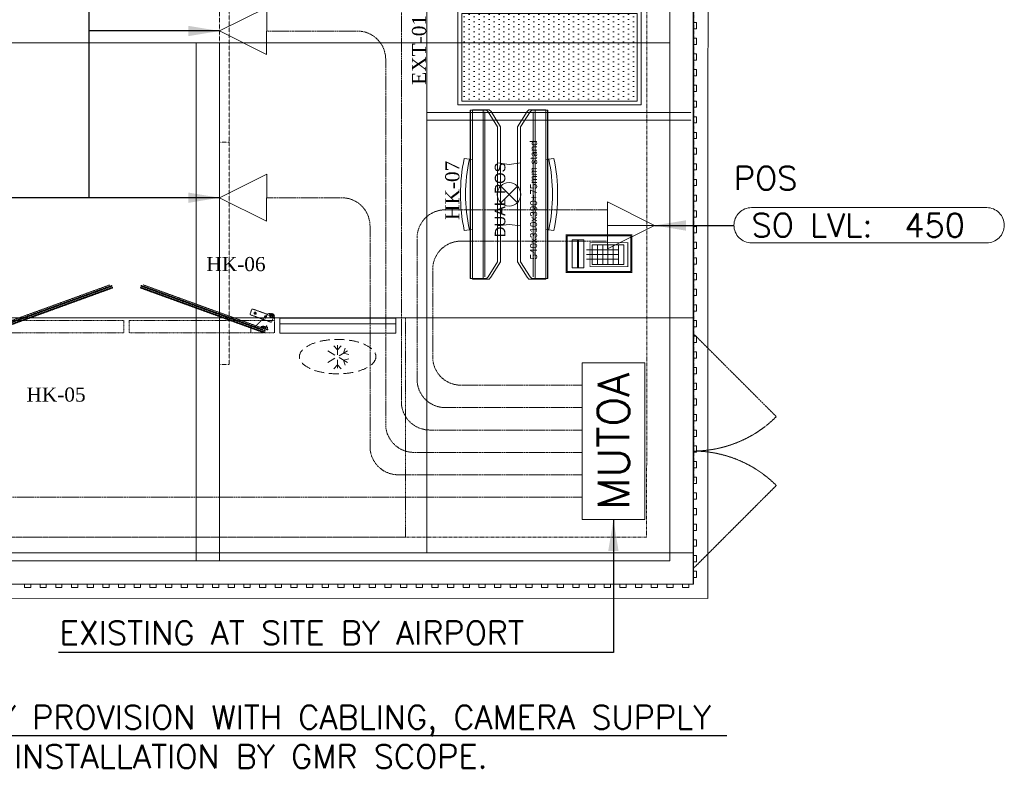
# Model space of a CAD drawing. Header units: millimetres. Extents: x -383850 to 34875, y -8774 to 6984.
# Tile 4 of 6: x 30948 to 34090, y -638 to 1801. Entities that reach past the tile are written whole.
import ezdxf
from ezdxf.enums import TextEntityAlignment as Align

# ---------------------------------------------------------------- set-up
doc = ezdxf.new("R2010")
doc.units = ezdxf.units.MM
doc.header["$MEASUREMENT"] = 0
for name, pattern in [('FP & RCP XERF$0$( Hidden )', [0.375, 0.25, -0.125]), ('FP & RCP XERF$0$DASHED2', [9.525, 6.35, -3.175]), ('FP & RCP XERF$0$HIDDEN', [0.375, 0.25, -0.125]), ('FP & RCP XERF$0$LEVEL-F-OVERALL LAYOUT$0$Dash 1_5mm', [3, 1.5, -1.5]), ('HIDDENX2', [0.75, 0.5, -0.25])]:
    doc.linetypes.add(name, pattern=pattern)
doc.layers.get('0').update_dxf_attribs({"lineweight": 5})
doc.layers.add('ELEC-SO-LVL-TAG', color=7, linetype='Continuous')
for name, color, linetype, lineweight, true_color in [('FP & RCP XERF$0$1-HATCHWALL-PROPOSED', 9, 'Continuous', 0, 0x808080), ('FP & RCP XERF$0$A-BULKHEAD', 9, 'FP & RCP XERF$0$HIDDEN', 0, 0x808080), ('FP & RCP XERF$0$A-COUNTER', 9, 'Continuous', 0, 0x808080), ('FP & RCP XERF$0$A-DB', 9, 'Continuous', 0, 0x808080), ('FP & RCP XERF$0$A-DD', 9, 'Continuous', 0, 0x808080), ('FP & RCP XERF$0$A-Digital Display', 9, 'Continuous', 0, 0x808080), ('FP & RCP XERF$0$A-EQUIPMENT', 9, 'Continuous', 0, 0x808080), ('FP & RCP XERF$0$A-EQUIPMENTSS', 9, 'Continuous', 0, 0x808080), ('FP & RCP XERF$0$A-STONE', 9, 'Continuous', 0, 0x808080), ('FP & RCP XERF$0$CKD - Kit Text', 9, 'Continuous', 0, 0x808080), ('FP & RCP XERF$0$Equipment', 9, 'Continuous', 0, 0x808080), ('FP & RCP XERF$0$EXISTING', 9, 'Continuous', 0, 0x808080), ('FP & RCP XERF$0$IQ_200_3D', 9, 'Continuous', 0, 0x808080), ('FP & RCP XERF$0$KIT EQUIPMENT', 9, 'Continuous', 0, 0x808080), ('FP & RCP XERF$0$New1-furn', 9, 'Continuous', 0, 0x808080), ('FP & RCP XERF$0$PARTITION', 9, 'Continuous', 0, 0x808080), ('M-MEP-ELIT-CABLE', 7, 'HIDDENX2', 20, 0x960000), ('M-MEP-ELIT-DEVICES', 5, 'Continuous', 20, 0x0000ff), ('M-MEP-ELIT-EQUIP', 6, 'Continuous', 20, 0xff00ff)]:
    doc.layers.add(name, color=color, linetype=linetype, lineweight=lineweight, true_color=true_color)
doc.layers.add('M-MEP-ELCT-TEXT', color=7, linetype='Continuous', lineweight=20)
doc.layers.add('M-MEP-GEN', color=7, linetype='Continuous', lineweight=20)
doc.styles.add('FP & RCP XERF$0$style12', font='BOOKOSI.TTF')
doc.styles.add('Oswald Light', font='txt')
doc.styles.add('ROMANS-100', font='romans.shx')
doc.styles.get("Standard").update_dxf_attribs({"font": 'romans.shx'})
doc.dimstyles.new('MDS-50', dxfattribs={"dimtxt": 100, "dimasz": 100, "dimexe": 50, "dimexo": 50, "dimgap": 25, "dimtad": 1, "dimdec": 0, "dimtxsty": 'Oswald Light', "dimcen": 0, "dimdle": 1.5875, "dimazin": 0, "dimtfac": 1, "dimtdec": 0, "dimtix": 1, "dimtmove": 0, "dimatfit": 0, "dimfxl": 1, "dimfrac": 2, "dimtolj": 1, "dimarcsym": 0})

# ---------------------------------------------------------------- blocks, each defined once
blk = doc.blocks.new('FP & RCP XERF$0$double pos')
at = {"layer": 'FP & RCP XERF$0$A-EQUIPMENT', "color": 0, "linetype": 'ByBlock', "lineweight": -2, "extrusion": (5.31911e-15, -0.120337, 0.992733)}
for p, q in [((426267.3, 76206.9, -65.2), (426270.4, 76181.2, -65.2)), ((426496.9, 76206.9, -65.2), (426493.7, 76181.1, -65.2)), ((426112.1, 76127.7, -3.2), (426112.1, 76181.2, 3.2)), ((426112.1, 76181.2, 3.2), (426652.1, 76181.2, 3.2)), ((426650.7, 76186.8, -9164.8), (426113.4, 76186.8, -9164.8)), ((426652.1, 76181.2, 3.2), (426652.1, 76127.7, -3.2)), ((426650.7, 76147, -9230.1), (426113.4, 76147, -9230.1)), ((426645.2, 76141.6, -9230.1), (426118.9, 76141.6, -9230.1)), ((426118, 76121.8, -4), (426112.1, 76127.7, -3.2)), ((426166.4, 76091.6, -7.6), (426118, 76121.8, -4)), ((426646.1, 76121.7, -4), (426597.8, 76091.6, -7.6)), ((426652.1, 76127.7, -3.2), (426646.1, 76121.7, -4)), ((426597.8, 76091.6, -7.6), (426166.4, 76091.6, -7.6)), ((426281.8, 76101.5), (426286.5, 76064.2)), ((426482.3, 76101.5), (426477.7, 76064.2)), ((426175.9, 75716.3), (426175.9, 75817)), ((426189.8, 75716.5), (426189.8, 75817.2)), ((426204.9, 75716.5), (426204.9, 75817.2))]:
    blk.add_line(p, q, dxfattribs=at)
at = {"layer": 'FP & RCP XERF$0$A-EQUIPMENT', "color": 0, "linetype": 'ByBlock', "lineweight": -2, "extrusion": (5.31911e-15, 0.120337, 0.992733)}
for p, q in [((426281.8, 76026.8), (426286.5, 76064.2)), ((426482.3, 76026.8), (426477.7, 76064.2)), ((426166.4, 76036.7, -7.6), (426118, 76006.5, -4)), ((426597.8, 76036.7, -7.6), (426166.4, 76036.7, -7.6)), ((426646.1, 76006.6, -4), (426597.8, 76036.7, -7.6)), ((426118, 76006.5, -4), (426112.1, 76000.6, -3.2)), ((426112.1, 76000.6, -3.2), (426112.1, 75947.1, 3.2)), ((426645.2, 75986.7, -9230.1), (426118.9, 75986.7, -9230.1)), ((426652.1, 76000.6, -3.2), (426646.1, 76006.6, -4)), ((426652.1, 75947.1, 3.2), (426652.1, 76000.6, -3.2)), ((426650.7, 75981.3, -9230.1), (426113.4, 75981.3, -9230.1)), ((426112.1, 75947.1, 3.2), (426652.1, 75947.1, 3.2)), ((426650.7, 75941.5, -9164.8), (426113.4, 75941.5, -9164.8)), ((426267.3, 75921.4, -65.2), (426270.4, 75947.1, -65.2)), ((426496.9, 75921.4, -65.2), (426493.7, 75947.2, -65.2))]:
    blk.add_line(p, q, dxfattribs=at)
at = {"layer": 'FP & RCP XERF$0$A-EQUIPMENT', "color": 0, "linetype": 'ByBlock', "lineweight": -2, "extrusion": (5.31911e-15, -0.120337, 0.992733), "elevation": -9232.2}
blk.add_lwpolyline([(426113.4, 75574.7), (426113.4, 75626.6), (426650.7, 75626.6), (426650.7, 75574.6), (426645.2, 75569.2), (426597.4, 75539.1), (426166.7, 75539.1), (426118.9, 75569.2)], close=True, dxfattribs=at)
at = {"layer": 'FP & RCP XERF$0$A-EQUIPMENT', "color": 0, "linetype": 'ByBlock', "lineweight": -2, "extrusion": (5.31911e-15, 0.120337, 0.992733), "elevation": 9074.5}
blk.add_lwpolyline([(-426113.4, -75448.1), (-426113.4, -75396.2), (-426650.7, -75396.2), (-426650.7, -75448.2), (-426645.2, -75453.6), (-426597.4, -75483.7), (-426166.7, -75483.7), (-426118.9, -75453.6)], close=True, dxfattribs=at)
at = {"layer": 'FP & RCP XERF$0$A-EQUIPMENT', "color": 0, "linetype": 'ByBlock', "lineweight": -2, "extrusion": (5.31911e-15, -0.120337, 0.992733), "const_width": 2.73}
for points in [[(426132.6, 76437.6), (426132.6, 76226.4), (426253.1, 76226.4), (426253.1, 76437.6)], [(426151.6, 76360.8), (426151.6, 76239.3), (426228, 76239.3), (426228, 76360.8)]]:
    blk.add_lwpolyline(points, close=True, dxfattribs=at)
at = {"layer": 'FP & RCP XERF$0$A-EQUIPMENT', "color": 0, "linetype": 'ByBlock', "lineweight": -2, "ltscale": 5, "extrusion": (5.31911e-15, -0.120337, 0.992733)}
blk.add_lwpolyline([(426135.8, 76230.1), (426135.8, 76433.9), (426250, 76433.9), (426250, 76230.1)], close=True, dxfattribs=at)
at = {"layer": 'FP & RCP XERF$0$A-EQUIPMENT', "color": 0, "linetype": 'ByBlock', "lineweight": -2, "extrusion": (5.31911e-15, -0.120337, 0.992733)}
for points in [[(426147.5, 76418.4), (426147.5, 76400.8), (426236.7, 76400.8), (426236.7, 76418.4)], [(426147.5, 76418.4), (426147.5, 76380.4), (426236.7, 76380.4), (426236.7, 76418.4)], [(426147.5, 76397.9), (426147.5, 76380.4), (426236.7, 76380.4), (426236.7, 76397.9)], [(426158.6, 76353.8), (426158.6, 76252.4), (426221, 76252.4), (426221, 76353.8)], [(426221, 76353.8), (426221, 76336.9), (426158.6, 76336.9), (426158.6, 76353.8)], [(426221, 76336.9), (426221, 76320), (426158.6, 76320), (426158.6, 76336.9)], [(426221, 76320), (426221, 76303.1), (426158.6, 76303.1), (426158.6, 76320)], [(426221, 76303.1), (426221, 76286.2), (426158.6, 76286.2), (426158.6, 76303.1)], [(426221, 76286.2), (426221, 76269.3), (426158.6, 76269.3), (426158.6, 76286.2)], [(426221, 76269.3), (426221, 76252.4), (426158.6, 76252.4), (426158.6, 76269.3)]]:
    blk.add_lwpolyline(points, close=True, dxfattribs=at)
for radius, start, end in [(542, 77.7656, 102.2276), (525.6, 77.6026, 102.3907)]:
    blk.add_arc((426382, 75123.3, -9172), radius, start, end, dxfattribs=at)
at = {"layer": 'FP & RCP XERF$0$A-EQUIPMENT', "color": 0, "linetype": 'ByBlock', "lineweight": -2, "extrusion": (5.31911e-15, 0.120337, 0.992733)}
for radius, start, end in [(542, 77.7724, 102.2344), (525.6, 77.6093, 102.3974)]:
    blk.add_arc((-426382, -75899.5, 9134.7), radius, start, end, dxfattribs=at)
at = {"layer": 'FP & RCP XERF$0$A-STONE', "color": 0, "lineweight": -2}
for p, q in [((426408.6, 76037.6), (426355.6, 76090.7)), ((426408.6, 76090.7), (426355.6, 76037.6))]:
    blk.add_line(p, q, dxfattribs=at)
blk.add_circle((426382.1, 76064.2), 37.5, dxfattribs=at)
blk = doc.blocks.new('FP & RCP XERF$0$ZNS-MC-BASEREFUNIT')
at = {"layer": 'FP & RCP XERF$0$IQ_200_3D', "color": 0, "lineweight": -2}
for points in [[(0, 70, 155), (0, 70, 600), (304, 70, 600), (304, 70, 155)], [(0, 70, 600), (0, 30, 600), (304, 30, 600), (304, 70, 600)], [(0, 30, 155), (0, 70, 155), (304, 70, 155), (304, 30, 155)], [(304, 30, 500), (0, 30, 500), (0, 45, 500), (304, 45, 500)], [(0, 45, 500), (0, 45, 585), (304, 45, 585), (304, 45, 500)], [(0, 30, 585), (0, 45, 585), (304, 45, 585), (304, 30, 585)], [(0, 30, 500), (0, 30, 155), (304, 30, 155), (304, 30, 500)], [(304, 30, 600), (0, 30, 600), (0, 30, 585), (304, 30, 585)]]:
    blk.add_3dface(points, dxfattribs=at)
for points, invisible_edges in [([(0, 45, 585), (0, 70, 600), (0, 70, 155), (0, 45, 500)], 5), ([(0, 45, 500), (0, 30, 500), (0, 30, 155), (0, 70, 155)], 8), ([(0, 70, 600), (0, 45, 585), (0, 30, 585), (0, 30, 600)], 1), ([(304, 45, 585), (304, 70, 600), (304, 70, 155), (304, 45, 500)], 5), ([(304, 45, 500), (304, 30, 500), (304, 30, 155), (304, 70, 155)], 8), ([(304, 70, 600), (304, 45, 585), (304, 30, 585), (304, 30, 600)], 1)]:
    blk.add_3dface(points, dxfattribs=dict(at, invisible_edges=invisible_edges))
blk = doc.blocks.new('FP & RCP XERF$0$G$C8E7D7D8F')
at = {"layer": 'FP & RCP XERF$0$Equipment', "color": 0, "linetype": 'FP & RCP XERF$0$HIDDEN', "lineweight": -2, "ltscale": 125}
for p, q in [((198.4, 239.7, -213.9), (192.6, 256.4, -213.9)), ((216.8, 254.4, -213.9), (205.2, 267.7, -213.9)), ((216.8, 254.4, -213.9), (228.5, 267.7, -213.9)), ((216.8, 192.2, -213.9), (216.8, 265.4, -213.9)), ((198.4, 239.7, -213.9), (181, 236.3, -213.9)), ((198.4, 218.1, -213.9), (181, 221.5, -213.9)), ((185.2, 210.5, -213.9), (248.5, 247.1, -213.9)), ((185.2, 247.1, -213.9), (248.5, 210.5, -213.9)), ((198.4, 218.1, -213.9), (192.6, 201.4, -213.9)), ((216.8, 207.4, -213.9), (205.2, 194.1, -213.9)), ((216.8, 207.4, -213.9), (228.5, 194.1, -213.9))]:
    blk.add_line(p, q, dxfattribs=at)
at = {"layer": 'FP & RCP XERF$0$Equipment', "color": 0, "linetype": 'FP & RCP XERF$0$HIDDEN', "lineweight": -2, "ltscale": 0.6}
for p, q in [((449.6, 101.2), (444.5, 103.1)), ((448, 104.7), (446.2, 99.6)), ((1330.9, 101.3), (1336, 103.2)), ((1332.5, 104.8), (1334.3, 99.7)), ((482.5, 89.3), (477.4, 91.2)), ((480.9, 92.8), (479, 87.7)), ((1298, 89.4), (1303.1, 91.3)), ((1299.6, 92.9), (1301.5, 87.8))]:
    blk.add_line(p, q, dxfattribs=at)
for points in [[(0, 804.8), (1365, 804.8), (1365, 104.8), (0, 104.8), (0, 804.8)], [(457.2, 142), (844.4, 1.5)], [(845.2, 3.5), (457.9, 144)], [(460, 147.5), (845.8, 7.5)], [(460.8, 149.5), (846.5, 9.5)], [(836.8, 0), (462.1, 136)], [(1319.7, 149.6), (934, 9.5)], [(1320.5, 147.6), (934.7, 7.5)], [(935.4, 3.5), (1322.5, 144.1)], [(1323.2, 142.1), (936.1, 1.5)], [(943.7, 0), (1318.4, 136.1)]]:
    blk.add_lwpolyline(points, dxfattribs=at)
for points in [[(881.4, 113.4), (418.5, 113.3), (418.4, 152.7), (881.4, 152.8)], [(479.5, 133), (494.3, 133), (494.3, 152.7), (418.4, 152.7), (418.5, 95.6), (423.4, 90.7), (437.2, 90.7)], [(1362, 113.4), (899.1, 113.4), (899.1, 152.8), (1362, 152.8)], [(1301, 133.1), (1286.2, 133.1), (1286.2, 152.8), (1362, 152.8), (1362, 95.7), (1357.1, 90.8), (1343.3, 90.8)]]:
    blk.add_lwpolyline(points, close=True, dxfattribs=at)
for points in [[(457.2, 142), (455.7, 142.6, 0.390174), (454.3, 138.8), (462.1, 136), (461.8, 133.5), (461.7, 135), (461.3, 135.5), (452.7, 138.7), (452, 136.8), (452.6, 136.6, -0.622796), (452.7, 136.1), (449.3, 134), (448.1, 137.8, -0.622796), (448.4, 138.1), (449, 137.9), (449.7, 139.7), (441.1, 142.9), (440.5, 142.7), (439.4, 141.6), (440.7, 143.7), (448.5, 140.9, 0.390174), (449.9, 144.7), (448.4, 145.2, -1), (449.1, 147.2), (452, 146.1, 0.390174), (453.4, 149.9), (449.8, 151.2), (450.5, 153.2), (460.8, 149.5), (460, 147.5), (456.4, 148.8, 0.390174), (455, 145), (457.9, 144, -1)], [(452.8, 138.2), (461.2, 135.1), (460.9, 134.3), (454.6, 136.6), (453.2, 132.7), (454.2, 132.3, 0.215277), (455.8, 132.4), (458.1, 133.6, -0.215277), (459.7, 133.8), (460.6, 133.4), (460.3, 132.6), (459.4, 132.9, 0.215277), (458.5, 132.9), (456.2, 131.6, -0.215277), (453.9, 131.5), (446, 134.3), (444.6, 130.4, -0.655197), (443.5, 130.3), (439.4, 138.4), (439.7, 138.6, -0.414214), (440.4, 138.4), (444, 131.3), (446.9, 139.4), (440.6, 141.7), (440.9, 142.5), (449.3, 139.4), (449, 138.6), (447.7, 139.1), (446.3, 135.2), (452.4, 133), (453.8, 136.9), (452.5, 137.3)], [(1323.2, 142.1), (1324.8, 142.7, -0.390174), (1326.1, 138.9), (1318.4, 136.1), (1318.7, 133.6), (1318.8, 135.1), (1319.1, 135.6), (1327.8, 138.7), (1328.5, 136.9), (1327.8, 136.7, 0.622796), (1327.8, 136.2), (1331.2, 134.1), (1332.4, 137.9, 0.622796), (1332.1, 138.2), (1331.5, 138), (1330.8, 139.8), (1339.4, 143), (1340, 142.8), (1341.1, 141.7), (1339.7, 143.8), (1331.9, 141, -0.390174), (1330.6, 144.8), (1332.1, 145.3, 1), (1331.4, 147.3), (1328.5, 146.2, -0.390174), (1327.1, 150), (1330.7, 151.3), (1330, 153.3), (1319.7, 149.6), (1320.5, 147.6), (1324.1, 148.9, -0.390174), (1325.5, 145.1), (1322.5, 144.1, 1)], [(1327.7, 138.3), (1319.2, 135.2), (1319.6, 134.4), (1325.9, 136.7), (1327.3, 132.8), (1326.3, 132.4, -0.215277), (1324.7, 132.5), (1322.4, 133.7, 0.215277), (1320.8, 133.9), (1319.9, 133.5), (1320.2, 132.7), (1321.1, 133, -0.215277), (1322, 133), (1324.2, 131.7, 0.215277), (1326.6, 131.6), (1334.5, 134.4), (1335.9, 130.5, 0.655197), (1337, 130.4), (1341.1, 138.5), (1340.7, 138.7, 0.414214), (1340.1, 138.5), (1336.5, 131.4), (1333.6, 139.5), (1339.9, 141.8), (1339.6, 142.6), (1331.2, 139.5), (1331.5, 138.7), (1332.8, 139.2), (1334.2, 135.3), (1328.1, 133.1), (1326.7, 137), (1328, 137.4)], [(487.2, 77.1), (441.4, 93.7), (439.8, 95.7, 0.414214), (435.6, 96), (433.4, 94.2, -0.794611), (421.4, 102.1), (426.8, 116.9, -0.414214), (430.5, 118.6), (494, 95.6, -0.414214), (495.7, 91.8), (491, 78.9, -0.414214)], [(1293.3, 77.2), (1339.1, 93.8), (1340.7, 95.8, -0.414214), (1344.9, 96.1), (1347.1, 94.3, 0.794611), (1359.1, 102.2), (1353.7, 117, 0.414214), (1350, 118.8), (1286.5, 95.7, 0.414214), (1284.8, 91.9), (1289.5, 79, 0.414214)]]:
    blk.add_lwpolyline(points, format="xyb", close=True, dxfattribs=at)
for centre, radius in [((428.3, 99.5), 4.92), ((428.3, 99.5), 2.46), ((447.1, 102.2), 3.69), ((1333.4, 102.3), 3.69), ((1352.2, 99.6), 4.92), ((1352.2, 99.6), 2.46), ((480, 90.2), 3.69), ((1300.5, 90.3), 3.69)]:
    blk.add_circle(centre, radius, dxfattribs=at)
at = {"layer": 'FP & RCP XERF$0$Equipment', "color": 0, "linetype": 'FP & RCP XERF$0$HIDDEN', "lineweight": -2, "ltscale": 125}
blk.add_ellipse((216.8, 228.8, -213.9), major_axis=(-121.9, 0), ratio=0.45, dxfattribs=at)
at = {"layer": 'FP & RCP XERF$0$Equipment', "color": 0, "linetype": 'FP & RCP XERF$0$HIDDEN', "lineweight": -2, "ltscale": 125, "xscale": 1.219199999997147, "yscale": 1.219199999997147, "zscale": 1.219199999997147}
blk.add_blockref('FP & RCP XERF$0$ZNS-MC-BASEREFUNIT', (30.8, 69.1, -153), dxfattribs=at)
blk = doc.blocks.new('FP & RCP XERF$0$G$C099D6DAD')
at = {"lineweight": -2}
h = blk.add_hatch(dxfattribs=at)
h.set_pattern_fill('DOTS', color=0, scale=10)
h.set_pattern_definition([(0, (-1019984.779, -168960.328), (7.9375, 15.875), [0, -15.875])])
h.paths.add_polyline_path([(12, 572), (12, 12), (292, 12), (292, 572)])
at = {"layer": 'FP & RCP XERF$0$KIT EQUIPMENT', "color": 0, "lineweight": -2}
blk.add_lwpolyline([(0, 584), (0, 0), (304, 0), (304, 584), (0, 584)], dxfattribs=at)
blk.add_lwpolyline([(12, 572), (12, 12), (292, 12), (292, 572)], close=True, dxfattribs=at)
blk = doc.blocks.new('FP & RCP XERF$0$HH')
at = {"layer": 'FP & RCP XERF$0$A-Digital Display', "color": 0, "linetype": 'FP & RCP XERF$0$HIDDEN', "lineweight": 0, "ltscale": 3}
for points in [[(2140598.2, 124244.2), (2140598.2, 124953.2), (2140628.2, 124953.2), (2140628.2, 124244.2)], [(2140598.2, 123535.2), (2140598.2, 124244.2), (2140628.2, 124244.2), (2140628.2, 123535.2)], [(2140598.2, 122826.2), (2140598.2, 123535.2), (2140628.2, 123535.2), (2140628.2, 122826.2)]]:
    blk.add_lwpolyline(points, close=True, dxfattribs=at)
blk = doc.blocks.new('FP & RCP XERF')
at = {"layer": 'FP & RCP XERF$0$1-HATCHWALL-PROPOSED', "ltscale": 0.25}
blk.add_line((2946.1, 0), (2697.5, 0), dxfattribs=at)
at = {"layer": 'FP & RCP XERF$0$A-BULKHEAD', "ltscale": 5}
for p, q in [((3097.2, 1791.6), (3107.2, 1791.6)), ((3097.2, 1771.6), (3097.2, 1791.6)), ((3107.2, 1791.6), (3107.2, 1771.6)), ((3107.2, 1771.6), (3097.2, 1771.6)), ((3097.2, 1741.6), (3107.2, 1741.6)), ((3097.2, 1721.6), (3097.2, 1741.6)), ((3107.2, 1741.6), (3107.2, 1721.6)), ((3107.2, 1721.6), (3097.2, 1721.6)), ((3097.2, 1691.6), (3107.2, 1691.6)), ((3097.2, 1671.6), (3097.2, 1691.6)), ((3107.2, 1671.6), (3097.2, 1671.6)), ((3107.2, 1691.6), (3107.2, 1671.6)), ((3097.2, 1641.6), (3107.2, 1641.6)), ((3097.2, 1621.6), (3097.2, 1641.6)), ((3107.2, 1641.6), (3107.2, 1621.6)), ((3107.2, 1621.6), (3097.2, 1621.6)), ((3097.2, 1591.6), (3107.2, 1591.6)), ((3097.2, 1571.6), (3097.2, 1591.6)), ((3107.2, 1571.6), (3097.2, 1571.6)), ((3107.2, 1591.6), (3107.2, 1571.6)), ((3097.2, 1541.6), (3107.2, 1541.6)), ((3097.2, 1521.6), (3097.2, 1541.6)), ((3107.2, 1541.6), (3107.2, 1521.6)), ((3107.2, 1521.6), (3097.2, 1521.6)), ((3097.2, 1491.6), (3107.2, 1491.6)), ((3097.2, 1471.6), (3097.2, 1491.6)), ((3107.2, 1491.6), (3107.2, 1471.6)), ((3107.2, 1471.6), (3097.2, 1471.6)), ((3097.2, 1441.6), (3107.2, 1441.6)), ((3097.2, 1421.6), (3097.2, 1441.6)), ((3107.2, 1421.6), (3097.2, 1421.6)), ((3107.2, 1441.6), (3107.2, 1421.6)), ((3097.2, 1391.6), (3107.2, 1391.6)), ((3097.2, 1371.6), (3097.2, 1391.6)), ((3107.2, 1391.6), (3107.2, 1371.6)), ((3107.2, 1371.6), (3097.2, 1371.6)), ((3097.2, 1341.6), (3107.2, 1341.6)), ((3097.2, 1321.6), (3097.2, 1341.6)), ((3107.2, 1321.6), (3097.2, 1321.6)), ((3107.2, 1341.6), (3107.2, 1321.6)), ((3097.2, 1291.6), (3107.2, 1291.6)), ((3097.2, 1271.6), (3097.2, 1291.6)), ((3107.2, 1291.6), (3107.2, 1271.6)), ((3107.2, 1271.6), (3097.2, 1271.6)), ((3097.2, 1241.6), (3107.2, 1241.6)), ((3097.2, 1221.6), (3097.2, 1241.6)), ((3107.2, 1241.6), (3107.2, 1221.6)), ((3107.2, 1221.6), (3097.2, 1221.6)), ((3097.3, 1191.6), (3107.3, 1191.6)), ((3097.3, 1171.6), (3097.3, 1191.6)), ((3107.3, 1171.6), (3097.3, 1171.6)), ((3107.3, 1191.6), (3107.3, 1171.6)), ((3097.3, 1141.6), (3107.3, 1141.6)), ((3097.3, 1121.6), (3097.3, 1141.6)), ((3107.3, 1141.6), (3107.3, 1121.6)), ((3107.3, 1121.6), (3097.3, 1121.6)), ((3097.3, 1091.6), (3107.3, 1091.6)), ((3097.3, 1071.6), (3097.3, 1091.6)), ((3107.3, 1071.6), (3097.3, 1071.6)), ((3107.3, 1091.6), (3107.3, 1071.6)), ((3097.3, 1041.6), (3107.3, 1041.6)), ((3097.3, 1021.6), (3097.3, 1041.6)), ((3107.3, 1041.6), (3107.3, 1021.6)), ((3107.3, 1021.6), (3097.3, 1021.6)), ((3097.3, 991.6), (3107.3, 991.6)), ((3097.3, 971.6), (3097.3, 991.6)), ((3107.3, 991.6), (3107.3, 971.6)), ((3107.3, 971.6), (3097.3, 971.6)), ((3097.3, 941.6), (3107.3, 941.6)), ((3097.3, 921.6), (3097.3, 941.6)), ((3107.3, 921.6), (3097.3, 921.6)), ((3107.3, 941.6), (3107.3, 921.6)), ((3097.3, 891.6), (3107.3, 891.6)), ((3097.3, 871.6), (3097.3, 891.6)), ((3107.3, 891.6), (3107.3, 871.6)), ((3107.3, 871.6), (3097.3, 871.6)), ((3097.3, 841.6), (3107.3, 841.6)), ((3097.3, 821.6), (3097.3, 841.6)), ((3107.3, 821.6), (3097.3, 821.6)), ((3107.3, 841.6), (3107.3, 821.6)), ((3097.3, 791.6), (3107.3, 791.6)), ((3097.3, 771.6), (3097.3, 791.6)), ((3107.3, 791.6), (3107.3, 771.6)), ((3107.3, 771.6), (3097.3, 771.6)), ((3097.3, 741.6), (3107.3, 741.6)), ((3097.3, 721.6), (3097.3, 741.6)), ((3107.3, 741.6), (3107.3, 721.6)), ((3107.3, 721.6), (3097.3, 721.6)), ((3097.3, 691.6), (3107.3, 691.6)), ((3097.3, 671.6), (3097.3, 691.6)), ((3107.3, 691.6), (3107.3, 671.6)), ((3107.3, 671.6), (3097.3, 671.6)), ((3097.3, 641.6), (3107.3, 641.6)), ((3097.3, 621.7), (3097.3, 641.6)), ((3107.3, 641.6), (3107.3, 621.6)), ((3107.3, 621.6), (3097.3, 621.7)), ((3097.3, 591.6), (3107.3, 591.6)), ((3097.3, 571.7), (3097.3, 591.6)), ((3107.3, 571.6), (3097.3, 571.7)), ((3107.3, 591.6), (3107.3, 571.6)), ((3097.3, 541.7), (3107.3, 541.7)), ((3097.3, 521.7), (3097.3, 541.7)), ((3107.3, 541.7), (3107.3, 521.7)), ((3107.3, 521.7), (3097.3, 521.7)), ((3097.3, 491.7), (3107.3, 491.7)), ((3097.3, 471.7), (3097.3, 491.7)), ((3107.3, 471.7), (3097.3, 471.7)), ((3107.3, 491.7), (3107.3, 471.7)), ((3097.3, 441.7), (3107.3, 441.7)), ((3097.3, 421.7), (3097.3, 441.7)), ((3107.3, 441.7), (3107.3, 421.7)), ((3107.3, 421.7), (3097.3, 421.7)), ((3097.3, 391.7), (3107.3, 391.7)), ((3097.3, 371.7), (3097.3, 391.7)), ((3107.3, 391.7), (3107.3, 371.7)), ((3107.3, 371.7), (3097.3, 371.7)), ((3097.3, 341.7), (3107.3, 341.7)), ((3097.3, 321.7), (3097.3, 341.7)), ((3107.3, 321.7), (3097.3, 321.7)), ((3107.3, 341.7), (3107.3, 321.7)), ((3097.3, 291.7), (3107.3, 291.7)), ((3097.3, 271.7), (3097.3, 291.7)), ((3107.3, 291.7), (3107.3, 271.7)), ((3107.3, 271.7), (3097.3, 271.7)), ((3097.3, 241.7), (3107.3, 241.7)), ((3097.3, 221.7), (3097.3, 241.7)), ((3107.3, 221.7), (3097.3, 221.7)), ((3107.3, 241.7), (3107.3, 221.7)), ((3097.3, 191.7), (3107.3, 191.7)), ((3097.3, 171.7), (3097.3, 191.7)), ((3107.3, 191.7), (3107.3, 171.7)), ((3107.3, 171.7), (3097.3, 171.7)), ((3097.3, 141.7), (3107.3, 141.7)), ((3097.3, 121.7), (3097.3, 141.7)), ((3107.3, 141.7), (3107.3, 121.7)), ((3107.3, 121.7), (3097.3, 121.7)), ((3097.3, 91.7), (3107.3, 91.7)), ((3097.3, 71.7), (3097.3, 91.7)), ((3107.3, 71.7), (3097.3, 71.7)), ((3107.3, 91.7), (3107.3, 71.7)), ((3097.3, 41.7), (3107.3, 41.7)), ((3097.3, 21.7), (3097.3, 41.7)), ((3107.3, 41.7), (3107.3, 21.7)), ((983.5, 0), (983.5, -10)), ((1033.4, 0), (1033.4, -10)), ((1083.4, 0), (1083.4, -10)), ((1133.4, 0), (1133.4, -10)), ((1183.4, 0), (1183.4, -10)), ((1213.4, -9.9), (1213.4, 0.1)), ((1213.4, 0.1), (1233.4, 0.1)), ((1233.4, 0.1), (1233.4, -9.9)), ((1263.4, -9.9), (1263.4, 0.1)), ((1263.4, 0.1), (1283.4, 0.1)), ((1283.4, 0.1), (1283.4, -9.9)), ((1313.4, -9.9), (1313.4, 0.1)), ((1313.4, 0.1), (1333.4, 0.1)), ((1333.4, 0.1), (1333.4, -9.9)), ((1363.4, -9.9), (1363.4, 0.1)), ((1363.4, 0.1), (1383.4, 0.1)), ((1383.4, 0.1), (1383.4, -9.9)), ((1413.4, -9.9), (1413.4, 0.1)), ((1413.4, 0.1), (1433.4, 0.1)), ((1433.4, 0.1), (1433.4, -9.9)), ((1463.4, -9.9), (1463.4, 0.1)), ((1463.4, 0.1), (1483.4, 0.1)), ((1483.4, 0.1), (1483.4, -9.9)), ((1513.4, -9.9), (1513.4, 0.1)), ((1513.4, 0.1), (1533.4, 0.1)), ((1533.4, 0.1), (1533.4, -9.9)), ((1563.4, -9.9), (1563.4, 0.1)), ((1563.4, 0.1), (1583.4, 0.1)), ((1583.4, 0.1), (1583.4, -9.9)), ((1613.4, -9.9), (1613.4, 0.1)), ((1613.4, 0.1), (1633.4, 0.1)), ((1633.4, 0.1), (1633.4, -9.9)), ((1663.4, -9.9), (1663.4, 0.1)), ((1663.4, 0.1), (1683.4, 0.1)), ((1683.4, 0.1), (1683.4, -9.9)), ((1713.4, -9.9), (1713.4, 0.1)), ((1713.4, 0.1), (1733.4, 0.1)), ((1733.4, 0.1), (1733.4, -9.9)), ((1763.4, -9.9), (1763.4, 0.1)), ((1763.4, 0.1), (1783.4, 0.1)), ((1783.4, 0.1), (1783.4, -9.9)), ((1813.4, -9.9), (1813.4, 0.1)), ((1813.4, 0.1), (1833.4, 0.1)), ((1833.4, 0.1), (1833.4, -9.9)), ((1863.4, -9.9), (1863.4, 0.1)), ((1863.4, 0.1), (1883.4, 0.1)), ((1883.4, 0.1), (1883.4, -9.9)), ((1913.4, -9.9), (1913.4, 0.1)), ((1913.4, 0.1), (1933.4, 0.1)), ((1933.4, 0.1), (1933.4, -9.9)), ((1963.4, -9.9), (1963.4, 0.1)), ((1963.4, 0.1), (1983.4, 0.1)), ((1983.4, 0.1), (1983.4, -9.9)), ((2013.4, -9.9), (2013.4, 0.1)), ((2013.4, 0.1), (2033.4, 0.1)), ((2033.4, 0.1), (2033.4, -9.9)), ((2063.4, -9.9), (2063.4, 0.1)), ((2063.4, 0.1), (2083.4, 0.1)), ((2083.4, 0.1), (2083.4, -9.9)), ((2113.4, -9.9), (2113.4, 0.1)), ((2113.4, 0.1), (2133.4, 0.1)), ((2133.4, 0.1), (2133.4, -9.9)), ((2163.4, -9.9), (2163.4, 0.1)), ((2163.4, 0.1), (2183.4, 0.1)), ((2183.4, 0.1), (2183.4, -9.9)), ((2213.4, -9.9), (2213.4, 0.1)), ((2213.4, 0.1), (2233.4, 0.1)), ((2233.4, 0.1), (2233.4, -9.9)), ((2263.4, -9.9), (2263.4, 0.1)), ((2263.4, 0.1), (2283.4, 0.1)), ((2283.4, 0.1), (2283.4, -9.9)), ((2313.4, -9.9), (2313.4, 0.1)), ((2313.4, 0.1), (2333.4, 0.1)), ((2333.4, 0.1), (2333.4, -9.9)), ((2363.4, -9.9), (2363.4, 0.1)), ((2363.4, 0.1), (2383.4, 0.1)), ((2383.4, 0.1), (2383.4, -9.9)), ((2413.4, -9.9), (2413.4, 0.1)), ((2413.4, 0.1), (2433.4, 0.1)), ((2433.4, 0.1), (2433.4, -9.9)), ((2463.4, -9.9), (2463.4, 0.1)), ((2463.4, 0.1), (2483.4, 0.1)), ((2483.4, 0.1), (2483.4, -9.9)), ((2513.4, -9.9), (2513.4, 0.1)), ((2513.4, 0.1), (2533.4, 0.1)), ((2533.4, 0.1), (2533.4, -9.9)), ((2563.4, -9.9), (2563.4, 0.1)), ((2563.4, 0.1), (2583.4, 0.1)), ((2583.4, 0.1), (2583.4, -9.9)), ((2613.4, -9.9), (2613.4, 0.1)), ((2613.4, 0.1), (2633.4, 0.1)), ((2633.4, 0.1), (2633.4, -9.9)), ((2663.4, -9.8), (2663.4, 0.2)), ((2663.4, 0.2), (2683.4, 0.2)), ((2683.4, 0.2), (2683.4, -9.8)), ((2713.4, -9.8), (2713.4, 0.2)), ((2713.4, 0.2), (2733.4, 0.2)), ((2733.4, 0.2), (2733.4, -9.8)), ((2763.4, -9.8), (2763.4, 0.2)), ((2763.4, 0.2), (2783.4, 0.2)), ((2783.4, 0.2), (2783.4, -9.8)), ((2813.4, -9.9), (2813.4, 0.1)), ((2813.4, 0.1), (2833.4, 0.1)), ((2833.4, 0.1), (2833.4, -9.9)), ((2863.4, -9.9), (2863.4, 0.1)), ((2863.4, 0.1), (2883.4, 0.1)), ((2883.4, 0.1), (2883.4, -9.9)), ((2913.3, -9.9), (2913.4, 0.1)), ((2913.4, 0.1), (2933.3, 0.1)), ((2933.3, 0.1), (2933.3, -9.9)), ((2963.3, -9.9), (2963.3, 0.1)), ((2963.3, 0.1), (2983.3, 0.1)), ((2983.3, 0.1), (2983.3, -9.9)), ((3013.3, -9.9), (3013.3, 0.1)), ((3013.3, 0.1), (3033.3, 0.1)), ((3033.3, 0.1), (3033.3, -9.9)), ((3063.3, -9.9), (3063.3, 0.1)), ((3063.3, 0.1), (3083.3, 0.1)), ((3083.3, 0.1), (3083.3, -9.9)), ((3107.3, 21.7), (3097.3, 21.7)), ((963.5, -10), (963.5, 0)), ((963.5, 0), (983.5, 0)), ((983.5, -10), (963.5, -10)), ((1013.4, -10), (1013.5, 0)), ((1033.4, -10), (1013.4, -10)), ((1013.5, 0), (1033.4, 0)), ((1063.4, -10), (1063.5, 0)), ((1083.4, -10), (1063.4, -10)), ((1063.5, 0), (1083.4, 0)), ((1113.4, -10), (1113.4, 0)), ((1113.4, 0), (1133.4, 0)), ((1133.4, -10), (1113.4, -10)), ((1163.4, -10), (1163.4, 0)), ((1163.4, 0), (1183.4, 0)), ((1183.4, -10), (1163.4, -10)), ((1233.4, -9.9), (1213.4, -9.9)), ((1283.4, -9.9), (1263.4, -9.9)), ((1333.4, -9.9), (1313.4, -9.9)), ((1383.4, -9.9), (1363.4, -9.9)), ((1433.4, -9.9), (1413.4, -9.9)), ((1483.4, -9.9), (1463.4, -9.9)), ((1533.4, -9.9), (1513.4, -9.9)), ((1583.4, -9.9), (1563.4, -9.9)), ((1633.4, -9.9), (1613.4, -9.9)), ((1683.4, -9.9), (1663.4, -9.9)), ((1733.4, -9.9), (1713.4, -9.9)), ((1783.4, -9.9), (1763.4, -9.9)), ((1833.4, -9.9), (1813.4, -9.9)), ((1883.4, -9.9), (1863.4, -9.9)), ((1933.4, -9.9), (1913.4, -9.9)), ((1983.4, -9.9), (1963.4, -9.9)), ((2033.4, -9.9), (2013.4, -9.9)), ((2083.4, -9.9), (2063.4, -9.9)), ((2133.4, -9.9), (2113.4, -9.9)), ((2183.4, -9.9), (2163.4, -9.9)), ((2233.4, -9.9), (2213.4, -9.9)), ((2283.4, -9.9), (2263.4, -9.9)), ((2333.4, -9.9), (2313.4, -9.9)), ((2383.4, -9.9), (2363.4, -9.9)), ((2433.4, -9.9), (2413.4, -9.9)), ((2483.4, -9.9), (2463.4, -9.9)), ((2533.4, -9.9), (2513.4, -9.9)), ((2583.4, -9.9), (2563.4, -9.9)), ((2633.4, -9.9), (2613.4, -9.9)), ((2683.4, -9.8), (2663.4, -9.8)), ((2733.4, -9.8), (2713.4, -9.8)), ((2783.4, -9.8), (2763.4, -9.8)), ((2833.4, -9.9), (2813.4, -9.9)), ((2883.4, -9.9), (2863.4, -9.9)), ((2933.3, -9.9), (2913.3, -9.9)), ((2983.3, -9.9), (2963.3, -9.9)), ((3033.3, -9.9), (3013.3, -9.9)), ((3083.3, -9.9), (3063.3, -9.9))]:
    blk.add_line(p, q, dxfattribs=at)
at = {"layer": 'FP & RCP XERF$0$A-BULKHEAD', "linetype": 'FP & RCP XERF$0$( Hidden )', "ltscale": 5}
for p, q in [((75, 1727.5), (1586.3, 1727.5)), ((1511.2, 75.1), (1511.2, 1727.4)), ((1586.2, 1727.4), (3022.4, 1727.4)), ((1586.2, 75.1), (1586.2, 1727.4)), ((3107.3, 1727.5), (3107.3, 1727.5))]:
    blk.add_line(p, q, dxfattribs=at)
for points in [[(0, 0), (0, 3530), (3097.5, 3530), (3097.3, 0.2)], [(75, 75), (75, 3455), (3022.5, 3455), (3022.3, 75.2)]]:
    blk.add_lwpolyline(points, close=True, dxfattribs=at)
at = {"layer": 'FP & RCP XERF$0$A-COUNTER', "ltscale": 0.25}
for p, q in [((3097.5, 3554.9), (3097.5, 0.2)), ((2247.5, 3454.9), (2247.5, 100.2)), ((3097.5, 850), (750, 850)), ((0, 100.2), (3097.5, 100.2))]:
    blk.add_line(p, q, dxfattribs=at)
at = {"layer": 'FP & RCP XERF$0$A-DB', "linetype": 'FP & RCP XERF$0$HIDDEN', "ltscale": 5}
for p, q in [((3097.1, 800), (3362.2, 534.9)), ((3097.1, 50.2), (3362.2, 315.3))]:
    blk.add_line(p, q, dxfattribs=at)
for centre, start, end in [((3097.1, 800), 270.0287, 315), ((3097.1, 50.2), 45, 89.9713)]:
    blk.add_arc(centre, 374.9, start, end, dxfattribs=at)
at = {"layer": 'FP & RCP XERF$0$A-EQUIPMENTSS', "linetype": 'FP & RCP XERF$0$DASHED2', "ltscale": 0.25}
for points in [[(2247.5, 1505), (3090.5, 1505)], [(2247.5, 1480), (3090.5, 1480)]]:
    blk.add_lwpolyline(points, dxfattribs=at)
at = {"layer": 'FP & RCP XERF$0$EXISTING', "ltscale": 0.25}
blk.add_lwpolyline([(-754, 6982.9), (3146, 6982.7), (3143.4, -44.8), (-754.4, -44.6)], close=True, dxfattribs=at)
at = {"layer": 'FP & RCP XERF$0$EXISTING', "linetype": 'FP & RCP XERF$0$LEVEL-F-OVERALL LAYOUT$0$Dash 1_5mm'}
blk.add_lwpolyline([(-706.8, 6914.1), (3101, 6913.9), (3098.4, 0.2), (-709.4, 0.4), (-709, 6914.1)], dxfattribs=at)
blk.add_lwpolyline([(-559, 6764.1), (2951, 6763.9), (2948.5, 150.2), (-559.4, 150.4)], close=True, dxfattribs=at)
at = {"layer": 'FP & RCP XERF$0$New1-furn', "ltscale": 0.25}
blk.add_line((0, 0), (3097.5, 0.2), dxfattribs=at)
at = {"layer": 'FP & RCP XERF$0$PARTITION'}
blk.add_line((3107.3, 75), (3107.3, 75), dxfattribs=at)
at = {"layer": 'FP & RCP XERF$0$A-DD'}
blk.add_blockref('FP & RCP XERF$0$HH', (-2139011.9, -122124.8), dxfattribs=at)
at = {"layer": 'FP & RCP XERF$0$A-EQUIPMENTSS', "ltscale": 0.25}
for name, p, rotation in [('FP & RCP XERF$0$G$C099D6DAD', (2346.7, 1832.9), 270), ('FP & RCP XERF$0$G$C8E7D7D8F', (2179.6, 955), 180)]:
    blk.add_blockref(name, p, dxfattribs=dict(at, rotation=rotation))
at = {"layer": 'FP & RCP XERF$0$A-EQUIPMENTSS', "linetype": 'ByBlock', "rotation": 90}
blk.add_blockref('FP & RCP XERF$0$double pos', (78573.7, -425138.3), dxfattribs=at)
at = {"layer": 'FP & RCP XERF$0$CKD - Kit Text', "char_height": 45, "attachment_point": 2, "rotation": 90, "style": 'FP & RCP XERF$0$style12'}
for s, insert, width in [('EXT-01', (2199.9, 1704.7), 506.843), ('\\A1;{\\fArial|b0|i0|c0|p34;\\H0.75x;DUAL POS\\P\\P\\H0.66667x;540x310x390+75mm stand}', (2464.1, 1226.1), 1358.804), ('HK-07', (2306, 1256.7), 493.471)]:
    blk.add_mtext(s, dxfattribs=dict(at, insert=insert, width=width))
at = {"layer": 'FP & RCP XERF$0$CKD - Kit Text', "char_height": 45, "width": 746.576, "attachment_point": 2, "style": 'FP & RCP XERF$0$style12'}
for s, insert in [('HK-06', (1638.5, 1044)), ('\\A1;\\pxql;HK-05', (1343.3, 627.7))]:
    blk.add_mtext(s, dxfattribs=dict(at, insert=insert))
blk = doc.blocks.new('ELEC-SO-LVL-EQP-TAG')
at = {"color": 0}
blk.add_lwpolyline([(75, 72.5), (1075, 72.5, -0.414214), (1150, -2.5), (1150, -2.5, -0.414214), (1075, -77.5), (75, -77.5, -0.414214), (0, -2.5), (0, -2.5, -0.414214)], format="xyb", close=True, dxfattribs=at)
at = {"color": 0, "insert": (75, -2.5), "char_height": 100, "attachment_point": 4}
blk.add_mtext_dynamic_manual_height_columns('{\\Fromans|c0;SO LVL:}', width=1015.069, gutter_width=1, heights=[0], dxfattribs=at)
at = {"color": 0, "style": 'ROMANS-100'}
for tag, p in [('SO-EQP', (0, 197.5)), ('SO-LVL', (725, -2.5))]:
    blk.add_attdef(tag, text='', height=100, dxfattribs=at).set_placement(p, align=Align.MIDDLE_LEFT)
blk = doc.blocks.new('SDO-RJ45')
at = {"color": 0}
blk.add_lwpolyline([(-100, 200), (100, 200), (0, 0), (0, 0)], close=True, dxfattribs=at)
blk = doc.blocks.new('DDO-RJ45')
at = {"color": 0}
blk.add_line((0, 200), (0, 0), dxfattribs=at)
blk.add_lwpolyline([(-100, 200), (100, 200), (0, 0), (0, 0)], close=True, dxfattribs=at)
blk = doc.blocks.new('MUTOA')
at = {"color": 0}
blk.add_lwpolyline([(-250, 200), (250, 200), (250, 0), (-250, 0)], close=True, dxfattribs=at)
blk.add_attdef('MUTOA', text='', height=100, dxfattribs=at).set_placement((0, 100), align=Align.MIDDLE_CENTER)

msp = doc.modelspace()

# ---------------------------------------------------------------- linework, layer by layer
at = {"layer": 'M-MEP-ELIT-CABLE', "ltscale": 5}
for points in [[(32742.5, 492.2), (32256, 492.2, -0.414214), (32166, 582.2), (32166, 2206.5, 0.414214), (32076, 2296.5), (31736.3, 2296.5)], [(32742.5, 420.8), (32206, 420.8, -0.414214), (32116, 510.8), (32116, 1674.7, 0.414214), (32026, 1764.7), (31736.3, 1764.7)], [(32742.5, 349.4), (32156, 349.4, -0.414214), (32066, 439.4), (32066, 1143, 0.414214), (31976, 1233), (31736.3, 1233)], [(32742.5, 563.6), (32306, 563.6, -0.414214), (32216, 653.6), (32216, 1104.6, -0.414214), (32306, 1194.6), (32823.7, 1194.6)], [(32742.5, 635.1), (32356, 635.1, -0.414214), (32266, 725.1), (32266, 1004.6, -0.414214), (32356, 1094.6), (32823.7, 1094.6)]]:
    msp.add_lwpolyline(points, format="xyb", dxfattribs=at)
msp.add_lwpolyline([(32742.5, 277.9), (30299.2, 277.9)], dxfattribs=at)

# ---------------------------------------------------------------- block references
msp.add_blockref('FP & RCP XERF', (30000, 0))
at = {"layer": 'M-MEP-ELCT-TEXT'}
ref = msp.add_blockref('ELEC-SO-LVL-EQP-TAG', (33227, 1147.2), dxfattribs=dict(at, xscale=0.75, yscale=0.75, zscale=0.75))
ref.add_attrib('SO-EQP', 'POS', dxfattribs={"layer": 'ELEC-SO-LVL-TAG', "height": 75, "style": 'ROMANS-100'}).set_placement((33227, 1295.3), align=Align.MIDDLE_LEFT)
ref.add_attrib('SO-LVL', '450', dxfattribs={"layer": 'ELEC-SO-LVL-TAG', "height": 75, "style": 'ROMANS-100'}).set_placement((33770.8, 1145.3), align=Align.MIDDLE_LEFT)
at = {"layer": 'M-MEP-ELIT-DEVICES', "xscale": 0.75, "yscale": 0.75, "zscale": 0.75}
for name, p, rotation in [('SDO-RJ45', (31586.3, 1764.9), 269.9583589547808), ('SDO-RJ45', (31586.3, 1233.1), 269.9583589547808), ('DDO-RJ45', (32973.7, 1144.6), 90)]:
    msp.add_blockref(name, p, dxfattribs=dict(at, rotation=rotation))
at = {"layer": 'M-MEP-ELIT-EQUIP', "rotation": 90}
msp.add_blockref('MUTOA', (32942.5, 456.5), dxfattribs=at).add_auto_attribs({'MUTOA': 'MUTOA'})

# ---------------------------------------------------------------- texts
at = {"layer": 'M-MEP-ELCT-TEXT', "insert": (31075.8, -154.9), "char_height": 75, "width": 4458.896, "attachment_point": 4}
msp.add_mtext('EXISTING AT SITE BY AIRPORT', dxfattribs=at)
at = {"layer": 'M-MEP-GEN', "insert": (30683, -561.6), "char_height": 100, "attachment_point": 4}
msp.add_mtext_dynamic_manual_height_columns('{\\Fsimplex|c0;\\H0.75x;ONLY PROVISION WITH CABLING, CAMERA SUPPLY AND INSTALLATION BY GMR SCOPE.\\H1.33333x; \\P }', width=2764.639, gutter_width=3324.7, heights=[0], dxfattribs=at)

# ---------------------------------------------------------------- leaders
msp.add_leader([(30232, 128.4), (30619.5, -481.8), (33204.5, -481.8)], dimstyle='MDS-50', override={"dimtad": 0})
at = {"layer": 'M-MEP-ELCT-TEXT'}
for points, override in [([(31586.3, 2296.6), (31168.5, 2296.6), (31168.5, 1233.1)], {"dimtad": 0}), ([(31586.3, 1764.9), (31168.5, 1764.9)], {"dimtad": 0}), ([(31586.3, 1233.1), (30750, 1233.1)], {"dimtad": 0}), ([(32973.7, 1144.6), (33227, 1144.6)], {"dimtad": 0}), ([(32842.5, 206.5), (32842.5, -217.4), (31072.5, -217.4)], {"dimgap": 25, "dimtad": 0})]:
    msp.add_leader(points, dimstyle='MDS-50', override=override, dxfattribs=at)

doc.saveas('drawing.dxf')
